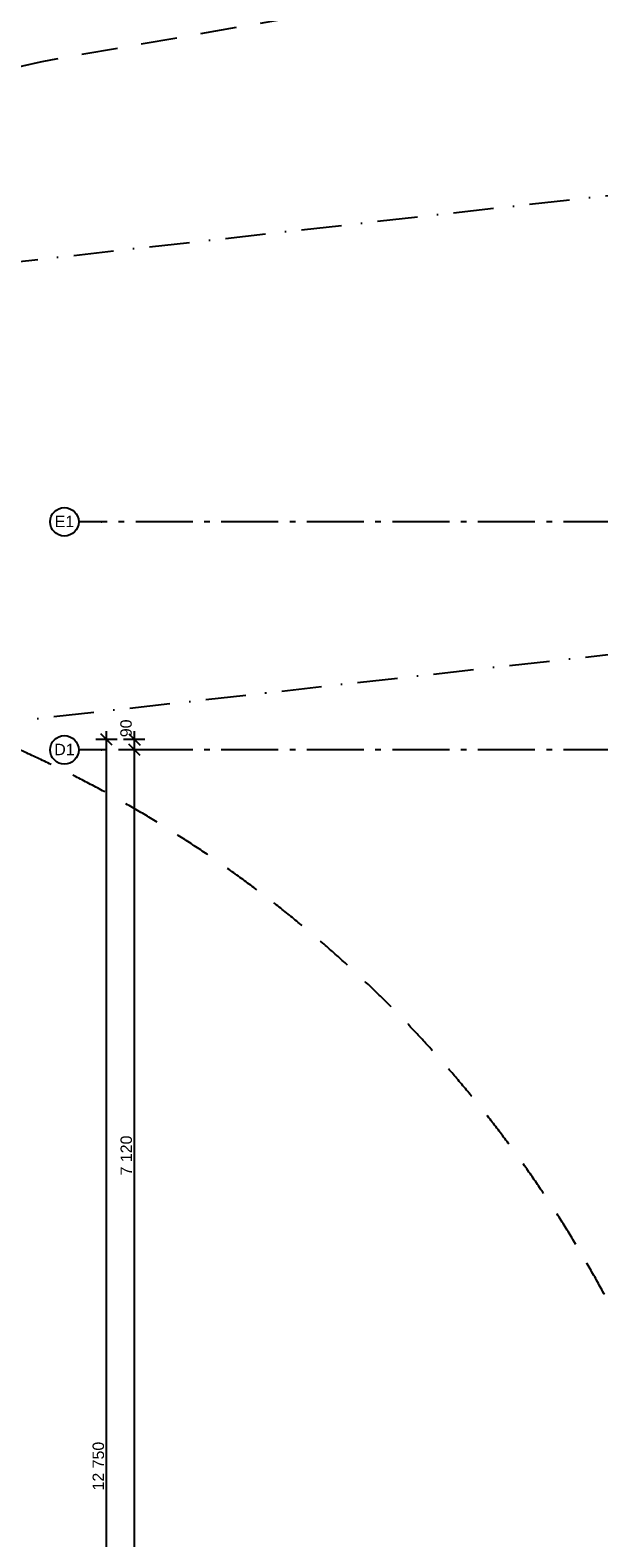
# Model space of a CAD drawing. Header units: millimetres. Extents: x -5000 to 341424, y -9235 to 550260.
# Tile 22 of 256: x 271109 to 276095, y 349781 to 363003. Entities that reach past the tile are written whole.
import ezdxf
from ezdxf.enums import TextEntityAlignment as Align

# ---------------------------------------------------------------- set-up
doc = ezdxf.new("R2010")
doc.units = ezdxf.units.MM
doc.header["$LTSCALE"] = 0.5
doc.header["$MEASUREMENT"] = 0
for name, pattern in [('Akselinje', [1500, 1000, -200, 100, -200]), ('Lang stiplet', [1058.333302, 634.99999, -423.333311]), ('PLINE', [0]), ('Prikk & stiplet', [1340.555525, 705.555534, -352.777767, 0, -282.222223])]:
    doc.linetypes.add(name, pattern=pattern)
for name, color, linetype in [('102- Byggegrenser(Nye konstruksjoner)', 7, 'Continuous'), ('82-- Modullinjer(Nye konstruksjoner)', 7, 'Continuous'), ('842-M___1_50 Målsetting bygning(Nye konstruksjoner)', 7, 'Continuous')]:
    doc.layers.add(name, color=color, linetype=linetype)
doc.styles.add('GENERATED_STYLE_3', font='arial.ttf')
doc.styles.add('GENERATED_STYLE_5', font='arial.ttf')
doc.dimstyles.new('GENERATED_STYLE__3', dxfattribs={"dimtxt": 100, "dimasz": 95, "dimexe": 0.18, "dimexo": 0.0625, "dimgap": 0, "dimtad": 1, "dimdec": 0, "dimzin": 0, "dimdsep": 46, "dimtxsty": 'GENERATED_STYLE_3', "dimblk": 'ARROWHEAD_6', "dimblk1": 'ARROWHEAD_6', "dimblk2": 'ARROWHEAD_6', "dimcen": 0.09, "dimse1": 1, "dimse2": 1, "dimclrd": 256, "dimclre": 256, "dimclrt": 256, "dimadec": 1, "dimazin": 0, "dimtfac": 1, "dimtdec": 4, "dimtmove": 2, "dimatfit": 3, "dimfxl": 1, "dimtolj": 1, "dimtzin": 0, "dimarcsym": 0})
doc.dimstyles.new('GENERATED_STYLE__4', dxfattribs={"dimtxt": 100, "dimasz": 95, "dimexe": 0.18, "dimexo": 0.0625, "dimgap": 0, "dimtad": 1, "dimdec": 0, "dimzin": 0, "dimdsep": 46, "dimtxsty": 'GENERATED_STYLE_3', "dimblk": 'ARROWHEAD_6', "dimblk1": 'ARROWHEAD_6', "dimblk2": 'ARROWHEAD_6', "dimcen": 0.09, "dimse1": 1, "dimse2": 1, "dimclrd": 256, "dimclre": 256, "dimclrt": 256, "dimadec": 1, "dimazin": 0, "dimtfac": 1, "dimtdec": 4, "dimtmove": 0, "dimatfit": 3, "dimfxl": 1, "dimtolj": 1, "dimtzin": 0, "dimarcsym": 0})

# ---------------------------------------------------------------- blocks, each defined once
blk = doc.blocks.new('Standard grid marker[86]', base_point=(305735, 356691))
at = {"layer": '82-- Modullinjer(Nye konstruksjoner)', "linetype": 'Akselinje'}
for p, q in [((271735, 356691), (271535, 356691)), ((305535, 356691), (271735, 356691))]:
    blk.add_line(p, q, dxfattribs=at)
at = {"layer": '82-- Modullinjer(Nye konstruksjoner)', "linetype": 'PLINE'}
blk.add_circle((271410, 356691), 125, dxfattribs=at)
at = {"layer": '82-- Modullinjer(Nye konstruksjoner)', "linetype": 'Akselinje'}
blk.add_point((271735, 356691), dxfattribs=at)
blk.add_point((271735, 356691), dxfattribs=at)
at = {"layer": '82-- Modullinjer(Nye konstruksjoner)', "style": 'GENERATED_STYLE_5'}
for tag, p in [('AC_MarkerText_1_1', (271410, 356744)), ('AC_MarkerText_1_0', (305860, 356744))]:
    blk.add_attdef(tag, text='', height=100, rotation=360, dxfattribs=at).set_placement(p, align=Align.TOP_CENTER)
blk = doc.blocks.new('Standard grid marker[88]', base_point=(305735, 358691))
at = {"layer": '82-- Modullinjer(Nye konstruksjoner)', "linetype": 'Akselinje'}
for p, q in [((271735, 358691), (271535, 358691)), ((305535, 358691), (271735, 358691))]:
    blk.add_line(p, q, dxfattribs=at)
at = {"layer": '82-- Modullinjer(Nye konstruksjoner)', "linetype": 'PLINE'}
blk.add_circle((271410, 358691), 125, dxfattribs=at)
at = {"layer": '82-- Modullinjer(Nye konstruksjoner)', "linetype": 'Akselinje'}
blk.add_point((271735, 358691), dxfattribs=at)
blk.add_point((271735, 358691), dxfattribs=at)
at = {"layer": '82-- Modullinjer(Nye konstruksjoner)', "style": 'GENERATED_STYLE_5'}
for tag, p in [('AC_MarkerText_1_1', (271410, 358744)), ('AC_MarkerText_1_0', (305860, 358744))]:
    blk.add_attdef(tag, text='', height=100, rotation=360, dxfattribs=at).set_placement(p, align=Align.TOP_CENTER)
blk = doc.blocks.new('*D673')
at = {"layer": '842-M___1_50 Målsetting bygning(Nye konstruksjoner)', "linetype": 'PLINE'}
for p, q in [((272073, 356641), (271973, 356741)), ((272116, 356691), (271929, 356691)), ((272023, 349571), (272023, 356691)), ((271973, 349621), (272073, 349521)), ((272116, 349571), (271929, 349571))]:
    blk.add_line(p, q, dxfattribs=at)
at = {"layer": '842-M___1_50 Målsetting bygning(Nye konstruksjoner)', "insert": (272003, 352959), "char_height": 100, "attachment_point": 7, "rotation": 90, "style": 'GENERATED_STYLE_3'}
blk.add_mtext('\\A1;{\\pql;\\fArial|b0|i0|c0|p0;\\W1.000000;7\xa0120}', dxfattribs=at)
blk = doc.blocks.new('ARROWHEAD_6')
at = {"linetype": 'Continuous'}
for p, q in [((0, 0), (-1, 0)), ((-0.5, -0.5), (0.5, 0.5))]:
    blk.add_line(p, q, dxfattribs=at)
blk = doc.blocks.new('*D674')
at = {"layer": '842-M___1_50 Målsetting bygning(Nye konstruksjoner)', "linetype": 'PLINE'}
for p, q in [((272116, 356781), (271929, 356781)), ((271973, 356831), (272073, 356731)), ((272073, 356641), (271973, 356741)), ((272023, 356781), (272023, 356856)), ((272023, 356691), (272023, 356781)), ((272116, 356691), (271929, 356691))]:
    blk.add_line(p, q, dxfattribs=at)
at = {"layer": '842-M___1_50 Målsetting bygning(Nye konstruksjoner)', "insert": (272001, 356802), "char_height": 100, "attachment_point": 7, "rotation": 90, "style": 'GENERATED_STYLE_3'}
blk.add_mtext('\\A1;{\\pql;\\fArial|b0|i0|c0|p0;\\W1.000000;90}', dxfattribs=at)
blk = doc.blocks.new('*D675')
at = {"layer": '842-M___1_50 Målsetting bygning(Nye konstruksjoner)', "linetype": 'PLINE'}
for p, q in [((271872, 356781), (271684, 356781)), ((271828, 356731), (271728, 356831)), ((271778, 356781), (271778, 356856)), ((271778, 344031), (271778, 356781)), ((271728, 344081), (271828, 343981)), ((271872, 344031), (271684, 344031)), ((271778, 343956), (271778, 344031))]:
    blk.add_line(p, q, dxfattribs=at)
at = {"layer": '842-M___1_50 Målsetting bygning(Nye konstruksjoner)', "insert": (271758, 350196), "char_height": 100, "attachment_point": 7, "rotation": 90, "style": 'GENERATED_STYLE_3'}
blk.add_mtext('\\A1;{\\pql;\\fArial|b0|i0|c0|p0;\\W1.000000;12\xa0750}', dxfattribs=at)

msp = doc.modelspace()

# ---------------------------------------------------------------- linework, layer by layer
at = {"layer": '102- Byggegrenser(Nye konstruksjoner)', "linetype": 'Lang stiplet'}
msp.add_lwpolyline([(284786.5, 365114.2), (276044.7, 363569), (271303.3, 362743.5), (271197.5, 362722.3), (270647.2, 362595.3)], dxfattribs=at)
at = {"layer": '102- Byggegrenser(Nye konstruksjoner)', "linetype": 'Prikk & stiplet'}
for points in [[(266600, 343819.4), (266306, 345646.9), (264975.1, 353919), (264162.4, 360206.4), (276761, 361618), (288825.8, 362595.9), (292139.8, 362864.5), (293830.2, 363001.5), (296607.3, 363174), (301766.8, 363226.3), (306396, 362846.8), (314956.5, 361148.7), (323261.1, 359287.7), (329942.2, 357957.4), (338670.9, 356392.1), (341329.3, 351683.5)], [(270549.2, 344454.8), (270255.2, 346282.3), (268934.1, 354493.2), (268650.9, 356684.3), (277145.4, 357636), (289149, 358608.9), (292462.9, 358877.5), (294115.8, 359011.5), (296751.7, 359175.2), (301623.4, 359224.6), (305841.6, 358878.9), (314129.9, 357234.7), (322433.1, 355374), (329198.6, 354027), (336112.8, 352787), (337846.1, 349717)]]:
    msp.add_lwpolyline(points, dxfattribs=at)
at = {"layer": '102- Byggegrenser(Nye konstruksjoner)', "linetype": 'Lang stiplet'}
msp.add_lwpolyline([(268382.3, 358277.3, 0.1422988), (268649.6, 357690, 0.1324731), (269186.7, 357324.8, -0.0505451), (271264.9, 356576.7, -0.0496243), (273096.9, 355463.2, -0.0965623), (275893.9, 352353.3, -0.0965623), (277321.6, 348421.9, -0.0496243), (277442, 346281.5, -0.0505451), (277124.2, 344095.7, -0.0276887), (276743.2, 342889.2, -0.028328), (276235.2, 341746.2)], format="xyb", dxfattribs=at)

# ---------------------------------------------------------------- block references
at = {"layer": '82-- Modullinjer(Nye konstruksjoner)', "linetype": 'PLINE'}
ref = msp.add_blockref('Standard grid marker[88]', (305734.8, 358690.6), dxfattribs=at)
ref.add_attrib('AC_MarkerText_1_1', 'E1', dxfattribs={"color": 7, "height": 100, "rotation": 360, "style": 'GENERATED_STYLE_5'}).set_placement((271409.8, 358744.3), align=Align.TOP_CENTER)
ref = msp.add_blockref('Standard grid marker[86]', (305734.8, 356690.6), dxfattribs=at)
ref.add_attrib('AC_MarkerText_1_1', 'D1', dxfattribs={"color": 7, "height": 100, "rotation": 360, "style": 'GENERATED_STYLE_5'}).set_placement((271409.8, 356744.3), align=Align.TOP_CENTER)

# ---------------------------------------------------------------- dimensions: what is measured, and where the dimension line sits
at = {"layer": '842-M___1_50 Målsetting bygning(Nye konstruksjoner)', "linetype": 'Continuous'}
for base, p1, p2, dimstyle, picture, middle in [((272022.6, 356780.6), (271534.8, 356690.6), (277511, 356780.6), 'GENERATED_STYLE__3', '*D674', (271951.2, 356878.2)), ((271778.1, 356780.6), (277511, 344030.7), (277511, 356780.6), 'GENERATED_STYLE__4', '*D675', (271708.1, 350405.5)), ((272022.6, 356690.6), (271649.8, 349570.7), (271534.8, 356690.6), 'GENERATED_STYLE__4', '*D673', (271952.6, 353130.6))]:
    dim = msp.add_linear_dim(base=base, p1=p1, p2=p2, angle=90, dimstyle=dimstyle, dxfattribs=at)
    dim.commit()
    dim.dimension.update_dxf_attribs({"geometry": picture, "text_midpoint": middle, "dimtype": 160, "text_rotation": 90})

doc.saveas('drawing.dxf')
